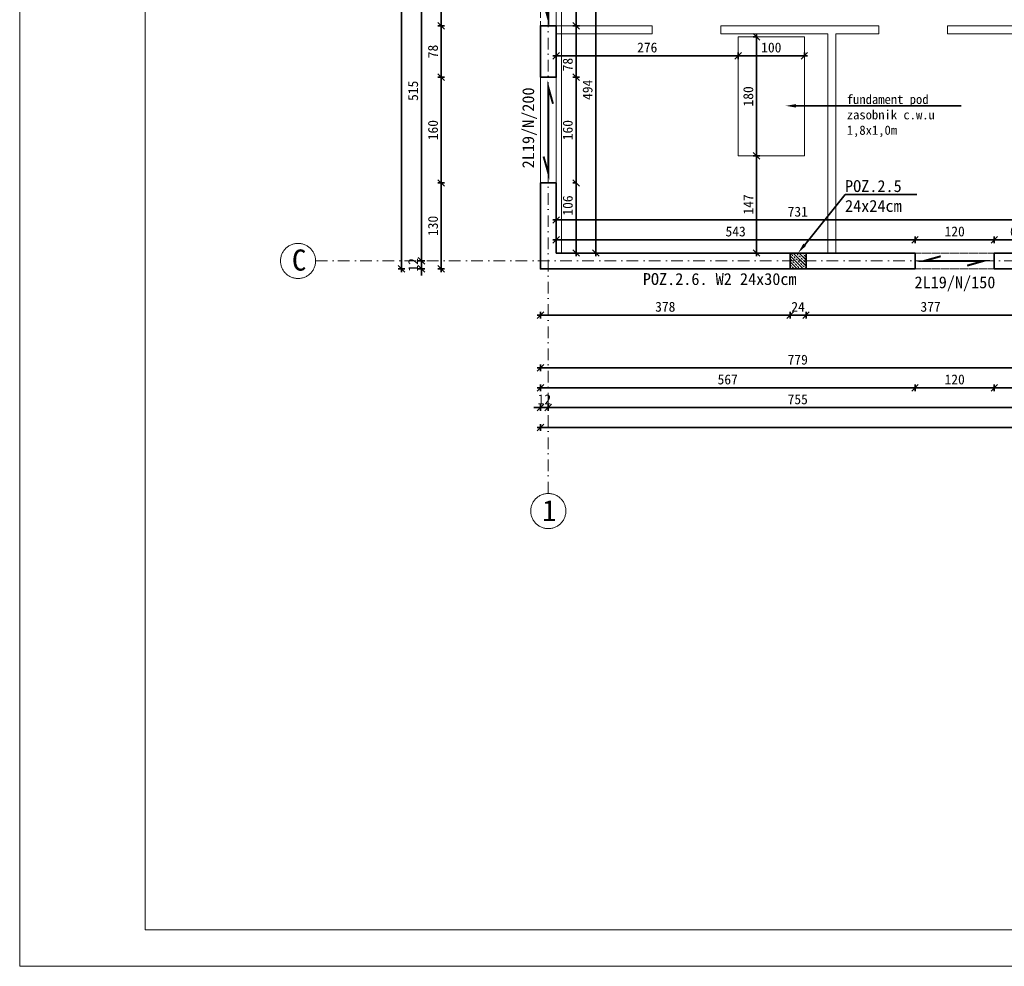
# Model space of a CAD drawing. Header units: millimetres. Extents: x -6343 to 9945, y -9929 to 237.
# Tile 22 of 43: x -6058 to -4568, y -5783 to -4350. Entities that reach past the tile are written whole.
import ezdxf
from ezdxf import colors
from ezdxf.entities.mleader import LeaderData, LeaderLine
from ezdxf.math import Vec2, Vec3

# ---------------------------------------------------------------- set-up
doc = ezdxf.new("R2010")
doc.units = ezdxf.units.MM
doc.linetypes.add('HIDDEN2', pattern=[4.7625, 3.175, -1.5875])
doc.linetypes.add('Kreski i kropki', pattern=[335.138881, 176.388884, -88.194442, 0, -70.555556])
for name, color, linetype, lineweight in [('_k_kreskowanie', 250, 'Continuous', 9), ('_k_opis', 7, 'Continuous', 13), ('_k_osie', 142, 'Kreski i kropki', 13), ('_k_widok', 7, 'Continuous', 18), ('_k_wymiar', 7, 'Continuous', 9), ('_k_zarys', 7, 'HIDDEN2', 20), ('_k_ściany', 223, 'Continuous', 35)]:
    doc.layers.add(name, color=color, linetype=linetype, lineweight=lineweight)
doc.layers.add('_k_niewidoczna', color=72, linetype='Continuous', lineweight=9, plot=False)
doc.styles.add('GENERATED_STYLE_1', font='MS Gothic.ttf')
doc.styles.add('GENERATED_STYLE_2', font='MS Gothic.ttf')
doc.dimstyles.new('1-100 (20cm)', dxfattribs={"dimscale": 5, "dimtxt": 3, "dimasz": 2, "dimexe": 1, "dimexo": 1, "dimgap": 1, "dimtad": 1, "dimdec": 0, "dimzin": 12, "dimdsep": 46, "dimtxsty": 'GENERATED_STYLE_1', "dimblk1": 'OBLIQUE', "dimblk2": 'OBLIQUE', "dimsah": 1, "dimcen": 0, "dimdle": 1, "dimclrd": 256, "dimclre": 256, "dimclrt": 4, "dimazin": 0, "dimtfac": 0.75, "dimtdec": 0, "dimtix": 1, "dimtmove": 1, "dimatfit": 3, "dimldrblk": 'OBLIQUE', "dimfxl": 1, "dimfxlon": 1, "dimtvp": 0.75, "dimtolj": 1, "dimtzin": 0, "dimarcsym": 0})

# ---------------------------------------------------------------- blocks, each defined once
blk = doc.blocks.new('_OBLIQUE')
at = {"color": 0, "linetype": 'ByBlock'}
blk.add_line((-0.5, -0.5), (0.5, 0.5), dxfattribs=at)
blk = doc.blocks.new('*D346')
at = {"layer": '_k_wymiar', "lineweight": -2, "transparency": 16777216}
for p, q in [((-226.4, -499), (-226.4, -383)), ((-226.4, -388), (-231.4, -388)), ((-226.4, -494), (-231.4, -494))]:
    blk.add_line(p, q, dxfattribs=at)
at = {"layer": 'Defpoints', "color": 0, "transparency": 16777216}
for p in [(-226.4, -388), (-226.4, -388), (-226.4, -494)]:
    blk.add_point(p, dxfattribs=at)
at = {"layer": '_k_wymiar', "lineweight": -2, "transparency": 16777216, "xscale": 10, "yscale": 10, "zscale": 10}
for p, rotation in [((-226.4, -388), 90), ((-226.4, -494), 270)]:
    blk.add_blockref('_OBLIQUE', p, dxfattribs=dict(at, rotation=rotation))
at = {"layer": '_k_wymiar', "color": 4, "transparency": 16777216, "insert": (-238.9, -422.1), "char_height": 15, "attachment_point": 5, "rotation": 90, "style": 'GENERATED_STYLE_1'}
blk.add_mtext('\\A1;106', dxfattribs=at)
blk = doc.blocks.new('*D226')
at = {"layer": '_k_wymiar', "lineweight": -2, "transparency": 16777216}
for p, q in [((-226.4, -393), (-226.4, -223)), ((-231.4, -228), (-221.4, -228)), ((-226.4, -388), (-231.4, -388))]:
    blk.add_line(p, q, dxfattribs=at)
at = {"layer": 'Defpoints', "color": 0, "transparency": 16777216}
for p in [(-256.4, -228), (-226.4, -228), (-226.4, -388)]:
    blk.add_point(p, dxfattribs=at)
at = {"layer": '_k_wymiar', "lineweight": -2, "transparency": 16777216, "xscale": 10, "yscale": 10, "zscale": 10}
for p, rotation in [((-226.4, -228), 90), ((-226.4, -388), 270)]:
    blk.add_blockref('_OBLIQUE', p, dxfattribs=dict(at, rotation=rotation))
at = {"layer": '_k_wymiar', "color": 4, "transparency": 16777216, "insert": (-238.9, -308), "char_height": 15, "attachment_point": 5, "rotation": 90, "style": 'GENERATED_STYLE_1'}
blk.add_mtext('\\A1;160', dxfattribs=at)
blk = doc.blocks.new('*D227')
at = {"layer": '_k_wymiar', "lineweight": -2, "transparency": 16777216}
for p, q in [((-226.4, -233), (-226.4, -145)), ((-231.4, -150), (-221.4, -150)), ((-231.4, -228), (-221.4, -228))]:
    blk.add_line(p, q, dxfattribs=at)
at = {"layer": 'Defpoints', "color": 0, "transparency": 16777216}
for p in [(-256.4, -150), (-226.4, -150), (-256.4, -228)]:
    blk.add_point(p, dxfattribs=at)
at = {"layer": '_k_wymiar', "lineweight": -2, "transparency": 16777216, "xscale": 10, "yscale": 10, "zscale": 10}
for p, rotation in [((-226.4, -150), 90), ((-226.4, -228), 270)]:
    blk.add_blockref('_OBLIQUE', p, dxfattribs=dict(at, rotation=rotation))
at = {"layer": '_k_wymiar', "color": 4, "transparency": 16777216, "insert": (-238.9, -208.8), "char_height": 15, "attachment_point": 5, "rotation": 90, "style": 'GENERATED_STYLE_1'}
blk.add_mtext('\\A1;78', dxfattribs=at)
blk = doc.blocks.new('*D228')
at = {"layer": '_k_wymiar', "lineweight": -2, "transparency": 16777216}
for p, q in [((-226.4, -155), (-226.4, 5)), ((-231.4, 0), (-221.4, 0)), ((-231.4, -150), (-221.4, -150))]:
    blk.add_line(p, q, dxfattribs=at)
at = {"layer": 'Defpoints', "color": 0, "transparency": 16777216}
for p in [(-256.4, 0), (-226.4, 0), (-256.4, -150)]:
    blk.add_point(p, dxfattribs=at)
at = {"layer": '_k_wymiar', "lineweight": -2, "transparency": 16777216, "xscale": 10, "yscale": 10, "zscale": 10}
for p, rotation in [((-226.4, 0), 90), ((-226.4, -150), 270)]:
    blk.add_blockref('_OBLIQUE', p, dxfattribs=dict(at, rotation=rotation))
at = {"layer": '_k_wymiar', "color": 4, "transparency": 16777216, "insert": (-238.9, -75), "char_height": 15, "attachment_point": 5, "rotation": 90, "style": 'GENERATED_STYLE_1'}
blk.add_mtext('\\A1;150', dxfattribs=at)
blk = doc.blocks.new('*D235')
at = {"layer": '_k_wymiar', "lineweight": -2, "transparency": 16777216}
for p, q in [((-196.4, 5), (-196.4, -499)), ((-196.4, 0), (-191.4, 0)), ((-196.4, -494), (-201.4, -494))]:
    blk.add_line(p, q, dxfattribs=at)
at = {"layer": 'Defpoints', "color": 0, "transparency": 16777216}
for p in [(-196.4, 0), (-196.4, -494), (-196.4, -494)]:
    blk.add_point(p, dxfattribs=at)
at = {"layer": '_k_wymiar', "lineweight": -2, "transparency": 16777216, "xscale": 10, "yscale": 10, "zscale": 10}
for p, rotation in [((-196.4, 0), 90), ((-196.4, -494), 270)]:
    blk.add_blockref('_OBLIQUE', p, dxfattribs=dict(at, rotation=rotation))
at = {"layer": '_k_wymiar', "color": 4, "transparency": 16777216, "insert": (-208.9, -247), "char_height": 15, "attachment_point": 5, "rotation": 90, "style": 'GENERATED_STYLE_1'}
blk.add_mtext('\\A1;494', dxfattribs=at)
blk = doc.blocks.new('*D255')
at = {"layer": '_k_wymiar', "lineweight": -2, "transparency": 16777216}
for p, q in [((479.6, -474), (401.6, -474)), ((406.6, -479), (406.6, -469)), ((474.6, -479), (474.6, -469))]:
    blk.add_line(p, q, dxfattribs=at)
at = {"layer": 'Defpoints', "color": 0, "transparency": 16777216}
for p in [(406.6, -474), (406.6, -494), (474.6, -494)]:
    blk.add_point(p, dxfattribs=at)
at = {"layer": '_k_wymiar', "lineweight": -2, "transparency": 16777216, "xscale": 10, "yscale": 10, "zscale": 10, "rotation": 180}
blk.add_blockref('_OBLIQUE', (406.6, -474), dxfattribs=at)
at = {"layer": '_k_wymiar', "lineweight": -2, "transparency": 16777216, "xscale": 10, "yscale": 10, "zscale": 10}
blk.add_blockref('_OBLIQUE', (474.6, -474), dxfattribs=at)
at = {"layer": '_k_wymiar', "color": 4, "transparency": 16777216, "insert": (440.6, -461.5), "char_height": 15, "attachment_point": 5, "style": 'GENERATED_STYLE_1'}
blk.add_mtext('\\A1;68', dxfattribs=at)
blk = doc.blocks.new('*D256')
at = {"layer": '_k_wymiar', "lineweight": -2, "transparency": 16777216}
for p, q in [((411.6, -474), (281.6, -474)), ((286.6, -479), (286.6, -469)), ((406.6, -479), (406.6, -469))]:
    blk.add_line(p, q, dxfattribs=at)
at = {"layer": 'Defpoints', "color": 0, "transparency": 16777216}
for p in [(286.6, -474), (286.6, -494), (406.6, -494)]:
    blk.add_point(p, dxfattribs=at)
at = {"layer": '_k_wymiar', "lineweight": -2, "transparency": 16777216, "xscale": 10, "yscale": 10, "zscale": 10, "rotation": 180}
blk.add_blockref('_OBLIQUE', (286.6, -474), dxfattribs=at)
at = {"layer": '_k_wymiar', "lineweight": -2, "transparency": 16777216, "xscale": 10, "yscale": 10, "zscale": 10}
blk.add_blockref('_OBLIQUE', (406.6, -474), dxfattribs=at)
at = {"layer": '_k_wymiar', "color": 4, "transparency": 16777216, "insert": (346.6, -461.5), "char_height": 15, "attachment_point": 5, "style": 'GENERATED_STYLE_1'}
blk.add_mtext('\\A1;120', dxfattribs=at)
blk = doc.blocks.new('*D257')
at = {"layer": '_k_wymiar', "lineweight": -2, "transparency": 16777216}
for p, q in [((291.6, -474), (-261.4, -474)), ((-256.4, -479), (-256.4, -469)), ((286.6, -479), (286.6, -469))]:
    blk.add_line(p, q, dxfattribs=at)
at = {"layer": 'Defpoints', "color": 0, "transparency": 16777216}
for p in [(-256.4, -474), (-256.4, -494), (286.6, -494)]:
    blk.add_point(p, dxfattribs=at)
at = {"layer": '_k_wymiar', "lineweight": -2, "transparency": 16777216, "xscale": 10, "yscale": 10, "zscale": 10, "rotation": 180}
blk.add_blockref('_OBLIQUE', (-256.4, -474), dxfattribs=at)
at = {"layer": '_k_wymiar', "lineweight": -2, "transparency": 16777216, "xscale": 10, "yscale": 10, "zscale": 10}
blk.add_blockref('_OBLIQUE', (286.6, -474), dxfattribs=at)
at = {"layer": '_k_wymiar', "color": 4, "transparency": 16777216, "insert": (15.1, -461.5), "char_height": 15, "attachment_point": 5, "style": 'GENERATED_STYLE_1'}
blk.add_mtext('\\A1;543', dxfattribs=at)
blk = doc.blocks.new('*D318')
at = {"layer": '_k_wymiar', "lineweight": -2, "transparency": 16777216}
for p, q in [((-261.4, -444), (479.6, -444)), ((-256.4, -449), (-256.4, -439)), ((474.6, -449), (474.6, -439))]:
    blk.add_line(p, q, dxfattribs=at)
at = {"layer": 'Defpoints', "color": 0, "transparency": 16777216}
for p in [(474.6, -444), (-256.4, -464), (474.6, -464)]:
    blk.add_point(p, dxfattribs=at)
at = {"layer": '_k_wymiar', "lineweight": -2, "transparency": 16777216, "xscale": 10, "yscale": 10, "zscale": 10, "rotation": 180}
blk.add_blockref('_OBLIQUE', (-256.4, -444), dxfattribs=at)
at = {"layer": '_k_wymiar', "lineweight": -2, "transparency": 16777216, "xscale": 10, "yscale": 10, "zscale": 10}
blk.add_blockref('_OBLIQUE', (474.6, -444), dxfattribs=at)
at = {"layer": '_k_wymiar', "color": 4, "transparency": 16777216, "insert": (109.1, -431.5), "char_height": 15, "attachment_point": 5, "style": 'GENERATED_STYLE_1'}
blk.add_mtext('\\A1;731', dxfattribs=at)
blk = doc.blocks.new('RŻ24x24cm')
at = {"layer": '_k_kreskowanie', "ltscale": 1.5}
h = blk.add_hatch(dxfattribs=at)
h.set_pattern_fill('ANSI33', color=256)
h.paths.add_polyline_path([(-12, 0), (12, 0), (12, 24), (-12, 24)])
at = {"layer": '_k_widok', "ltscale": 1.5}
blk.add_lwpolyline([(-12, 0), (12, 0), (12, 24), (-12, 24)], close=True, dxfattribs=at)
blk = doc.blocks.new('*D327')
at = {"layer": '_k_wymiar', "lineweight": -2, "transparency": 16777216}
for p, q in [((-285.4, -668), (503.6, -668)), ((-280.4, -663), (-280.4, -673)), ((498.6, -663), (498.6, -673))]:
    blk.add_line(p, q, dxfattribs=at)
at = {"layer": 'Defpoints', "color": 0, "transparency": 16777216}
for p in [(-280.4, -518), (498.6, -518), (498.6, -668)]:
    blk.add_point(p, dxfattribs=at)
at = {"layer": '_k_wymiar', "lineweight": -2, "transparency": 16777216, "xscale": 10, "yscale": 10, "zscale": 10, "rotation": 180}
blk.add_blockref('_OBLIQUE', (-280.4, -668), dxfattribs=at)
at = {"layer": '_k_wymiar', "lineweight": -2, "transparency": 16777216, "xscale": 10, "yscale": 10, "zscale": 10}
blk.add_blockref('_OBLIQUE', (498.6, -668), dxfattribs=at)
at = {"layer": '_k_wymiar', "color": 4, "transparency": 16777216, "insert": (109.1, -655.5), "char_height": 15, "attachment_point": 5, "style": 'GENERATED_STYLE_1'}
blk.add_mtext('\\A1;779', dxfattribs=at)
blk = doc.blocks.new('*D267')
at = {"layer": '_k_wymiar', "lineweight": -2, "transparency": 16777216}
for p, q in [((-285.4, -698), (291.6, -698)), ((-280.4, -693), (-280.4, -703)), ((286.6, -693), (286.6, -703))]:
    blk.add_line(p, q, dxfattribs=at)
at = {"layer": 'Defpoints', "color": 0, "transparency": 16777216}
for p in [(-280.4, -518), (286.6, -518), (286.6, -698)]:
    blk.add_point(p, dxfattribs=at)
at = {"layer": '_k_wymiar', "lineweight": -2, "transparency": 16777216, "xscale": 10, "yscale": 10, "zscale": 10, "rotation": 180}
blk.add_blockref('_OBLIQUE', (-280.4, -698), dxfattribs=at)
at = {"layer": '_k_wymiar', "lineweight": -2, "transparency": 16777216, "xscale": 10, "yscale": 10, "zscale": 10}
blk.add_blockref('_OBLIQUE', (286.6, -698), dxfattribs=at)
at = {"layer": '_k_wymiar', "color": 4, "transparency": 16777216, "insert": (3.1, -685.5), "char_height": 15, "attachment_point": 5, "style": 'GENERATED_STYLE_1'}
blk.add_mtext('\\A1;567', dxfattribs=at)
blk = doc.blocks.new('*D268')
at = {"layer": '_k_wymiar', "lineweight": -2, "transparency": 16777216}
for p, q in [((281.6, -698), (411.6, -698)), ((286.6, -693), (286.6, -703)), ((406.6, -693), (406.6, -703))]:
    blk.add_line(p, q, dxfattribs=at)
at = {"layer": 'Defpoints', "color": 0, "transparency": 16777216}
for p in [(286.6, -518), (406.6, -518), (406.6, -698)]:
    blk.add_point(p, dxfattribs=at)
at = {"layer": '_k_wymiar', "lineweight": -2, "transparency": 16777216, "xscale": 10, "yscale": 10, "zscale": 10, "rotation": 180}
blk.add_blockref('_OBLIQUE', (286.6, -698), dxfattribs=at)
at = {"layer": '_k_wymiar', "lineweight": -2, "transparency": 16777216, "xscale": 10, "yscale": 10, "zscale": 10}
blk.add_blockref('_OBLIQUE', (406.6, -698), dxfattribs=at)
at = {"layer": '_k_wymiar', "color": 4, "transparency": 16777216, "insert": (346.6, -685.5), "char_height": 15, "attachment_point": 5, "style": 'GENERATED_STYLE_1'}
blk.add_mtext('\\A1;120', dxfattribs=at)
blk = doc.blocks.new('*D269')
at = {"layer": '_k_wymiar', "lineweight": -2, "transparency": 16777216}
for p, q in [((401.6, -698), (503.6, -698)), ((406.6, -693), (406.6, -703)), ((498.6, -693), (498.6, -703))]:
    blk.add_line(p, q, dxfattribs=at)
at = {"layer": 'Defpoints', "color": 0, "transparency": 16777216}
for p in [(406.6, -518), (498.6, -518), (498.6, -698)]:
    blk.add_point(p, dxfattribs=at)
at = {"layer": '_k_wymiar', "lineweight": -2, "transparency": 16777216, "xscale": 10, "yscale": 10, "zscale": 10, "rotation": 180}
blk.add_blockref('_OBLIQUE', (406.6, -698), dxfattribs=at)
at = {"layer": '_k_wymiar', "lineweight": -2, "transparency": 16777216, "xscale": 10, "yscale": 10, "zscale": 10}
blk.add_blockref('_OBLIQUE', (498.6, -698), dxfattribs=at)
at = {"layer": '_k_wymiar', "color": 4, "transparency": 16777216, "insert": (452.6, -685.5), "char_height": 15, "attachment_point": 5, "style": 'GENERATED_STYLE_1'}
blk.add_mtext('\\A1;92', dxfattribs=at)
blk = doc.blocks.new('*D284')
at = {"layer": '_k_wymiar', "lineweight": -2, "transparency": 16777216}
for p, q in [((491.6, -728), (-273.4, -728)), ((-268.4, -723), (-268.4, -733)), ((486.6, -723), (486.6, -733))]:
    blk.add_line(p, q, dxfattribs=at)
at = {"layer": 'Defpoints', "color": 0, "transparency": 16777216}
for p in [(-268.4, -506), (486.6, -506), (-268.4, -728)]:
    blk.add_point(p, dxfattribs=at)
at = {"layer": '_k_wymiar', "lineweight": -2, "transparency": 16777216, "xscale": 10, "yscale": 10, "zscale": 10, "rotation": 180}
blk.add_blockref('_OBLIQUE', (-268.4, -728), dxfattribs=at)
at = {"layer": '_k_wymiar', "lineweight": -2, "transparency": 16777216, "xscale": 10, "yscale": 10, "zscale": 10}
blk.add_blockref('_OBLIQUE', (486.6, -728), dxfattribs=at)
at = {"layer": '_k_wymiar', "color": 4, "transparency": 16777216, "insert": (109.1, -715.5), "char_height": 15, "attachment_point": 5, "style": 'GENERATED_STYLE_1'}
blk.add_mtext('\\A1;755', dxfattribs=at)
blk = doc.blocks.new('*D359')
at = {"layer": '_k_wymiar', "lineweight": -2, "transparency": 16777216}
for p, q in [((-280.4, -728), (-290.4, -728)), ((-280.4, -723), (-280.4, -733)), ((-268.4, -728), (-280.4, -728)), ((-268.4, -723), (-268.4, -733)), ((-268.4, -728), (-258.4, -728))]:
    blk.add_line(p, q, dxfattribs=at)
at = {"layer": 'Defpoints', "color": 0, "transparency": 16777216}
for p in [(-268.4, -506), (-280.4, -518), (-280.4, -728)]:
    blk.add_point(p, dxfattribs=at)
at = {"layer": '_k_wymiar', "lineweight": -2, "transparency": 16777216, "xscale": 10, "yscale": 10, "zscale": 10}
blk.add_blockref('_OBLIQUE', (-280.4, -728), dxfattribs=at)
at = {"layer": '_k_wymiar', "lineweight": -2, "transparency": 16777216, "xscale": 10, "yscale": 10, "zscale": 10, "rotation": 180}
blk.add_blockref('_OBLIQUE', (-268.4, -728), dxfattribs=at)
at = {"layer": '_k_wymiar', "color": 4, "transparency": 16777216, "insert": (-274.4, -715.5), "char_height": 15, "attachment_point": 5, "style": 'GENERATED_STYLE_1'}
blk.add_mtext('\\A1;12', dxfattribs=at)
blk = doc.blocks.new('*D328')
at = {"layer": '_k_wymiar', "lineweight": -2, "transparency": 16777216}
for p, q in [((-285.4, -758), (1569.6, -758)), ((-280.4, -753), (-280.4, -763)), ((1564.6, -753), (1564.6, -763))]:
    blk.add_line(p, q, dxfattribs=at)
at = {"layer": 'Defpoints', "color": 0, "transparency": 16777216}
for p in [(-280.4, -518), (1564.6, -518), (1564.6, -758)]:
    blk.add_point(p, dxfattribs=at)
at = {"layer": '_k_wymiar', "lineweight": -2, "transparency": 16777216, "xscale": 10, "yscale": 10, "zscale": 10, "rotation": 180}
blk.add_blockref('_OBLIQUE', (-280.4, -758), dxfattribs=at)
at = {"layer": '_k_wymiar', "lineweight": -2, "transparency": 16777216, "xscale": 10, "yscale": 10, "zscale": 10}
blk.add_blockref('_OBLIQUE', (1564.6, -758), dxfattribs=at)
at = {"layer": '_k_wymiar', "color": 4, "transparency": 16777216, "insert": (642.1, -745.5), "char_height": 15, "attachment_point": 5, "style": 'GENERATED_STYLE_1'}
blk.add_mtext('\\A1;1845', dxfattribs=at)
blk = doc.blocks.new('*D296')
at = {"layer": '_k_wymiar', "lineweight": -2, "transparency": 16777216}
for p, q in [((-430.4, -523), (-430.4, -383)), ((-425.4, -388), (-435.4, -388)), ((-425.4, -518), (-435.4, -518))]:
    blk.add_line(p, q, dxfattribs=at)
at = {"layer": 'Defpoints', "color": 0, "transparency": 16777216}
for p in [(-430.4, -388), (-280.4, -388), (-280.4, -518)]:
    blk.add_point(p, dxfattribs=at)
at = {"layer": '_k_wymiar', "lineweight": -2, "transparency": 16777216, "xscale": 10, "yscale": 10, "zscale": 10}
for p, rotation in [((-430.4, -388), 90), ((-430.4, -518), 270)]:
    blk.add_blockref('_OBLIQUE', p, dxfattribs=dict(at, rotation=rotation))
at = {"layer": '_k_wymiar', "color": 4, "transparency": 16777216, "insert": (-442.9, -453), "char_height": 15, "attachment_point": 5, "rotation": 90, "style": 'GENERATED_STYLE_1'}
blk.add_mtext('\\A1;130', dxfattribs=at)
blk = doc.blocks.new('*D297')
at = {"layer": '_k_wymiar', "lineweight": -2, "transparency": 16777216}
for p, q in [((-430.4, -393), (-430.4, -223)), ((-425.4, -228), (-435.4, -228)), ((-425.4, -388), (-435.4, -388))]:
    blk.add_line(p, q, dxfattribs=at)
at = {"layer": 'Defpoints', "color": 0, "transparency": 16777216}
for p in [(-430.4, -228), (-280.4, -228), (-280.4, -388)]:
    blk.add_point(p, dxfattribs=at)
at = {"layer": '_k_wymiar', "lineweight": -2, "transparency": 16777216, "xscale": 10, "yscale": 10, "zscale": 10}
for p, rotation in [((-430.4, -228), 90), ((-430.4, -388), 270)]:
    blk.add_blockref('_OBLIQUE', p, dxfattribs=dict(at, rotation=rotation))
at = {"layer": '_k_wymiar', "color": 4, "transparency": 16777216, "insert": (-442.9, -308), "char_height": 15, "attachment_point": 5, "rotation": 90, "style": 'GENERATED_STYLE_1'}
blk.add_mtext('\\A1;160', dxfattribs=at)
blk = doc.blocks.new('*D298')
at = {"layer": '_k_wymiar', "lineweight": -2, "transparency": 16777216}
for p, q in [((-430.4, -233), (-430.4, -145)), ((-425.4, -150), (-435.4, -150)), ((-425.4, -228), (-435.4, -228))]:
    blk.add_line(p, q, dxfattribs=at)
at = {"layer": 'Defpoints', "color": 0, "transparency": 16777216}
for p in [(-430.4, -150), (-280.4, -150), (-280.4, -228)]:
    blk.add_point(p, dxfattribs=at)
at = {"layer": '_k_wymiar', "lineweight": -2, "transparency": 16777216, "xscale": 10, "yscale": 10, "zscale": 10}
for p, rotation in [((-430.4, -150), 90), ((-430.4, -228), 270)]:
    blk.add_blockref('_OBLIQUE', p, dxfattribs=dict(at, rotation=rotation))
at = {"layer": '_k_wymiar', "color": 4, "transparency": 16777216, "insert": (-442.9, -189), "char_height": 15, "attachment_point": 5, "rotation": 90, "style": 'GENERATED_STYLE_1'}
blk.add_mtext('\\A1;78', dxfattribs=at)
blk = doc.blocks.new('*D299')
at = {"layer": '_k_wymiar', "lineweight": -2, "transparency": 16777216}
for p, q in [((-425.4, 0), (-435.4, 0)), ((-430.4, -155), (-430.4, 5)), ((-425.4, -150), (-435.4, -150))]:
    blk.add_line(p, q, dxfattribs=at)
at = {"layer": 'Defpoints', "color": 0, "transparency": 16777216}
for p in [(-430.4, 0), (-280.4, 0), (-280.4, -150)]:
    blk.add_point(p, dxfattribs=at)
at = {"layer": '_k_wymiar', "lineweight": -2, "transparency": 16777216, "xscale": 10, "yscale": 10, "zscale": 10}
for p, rotation in [((-430.4, 0), 90), ((-430.4, -150), 270)]:
    blk.add_blockref('_OBLIQUE', p, dxfattribs=dict(at, rotation=rotation))
at = {"layer": '_k_wymiar', "color": 4, "transparency": 16777216, "insert": (-442.9, -75), "char_height": 15, "attachment_point": 5, "rotation": 90, "style": 'GENERATED_STYLE_1'}
blk.add_mtext('\\A1;150', dxfattribs=at)
blk = doc.blocks.new('*D360')
at = {"layer": '_k_wymiar', "lineweight": -2, "transparency": 16777216}
for p, q in [((-455.4, 9), (-465.4, 9)), ((-460.4, 14), (-460.4, -511)), ((-455.4, -506), (-465.4, -506))]:
    blk.add_line(p, q, dxfattribs=at)
at = {"layer": 'Defpoints', "color": 0, "transparency": 16777216}
for p in [(-268.4, 9), (-460.4, -506), (-268.4, -506)]:
    blk.add_point(p, dxfattribs=at)
at = {"layer": '_k_wymiar', "lineweight": -2, "transparency": 16777216, "xscale": 10, "yscale": 10, "zscale": 10}
for p, rotation in [((-460.4, 9), 90), ((-460.4, -506), 270)]:
    blk.add_blockref('_OBLIQUE', p, dxfattribs=dict(at, rotation=rotation))
at = {"layer": '_k_wymiar', "color": 4, "transparency": 16777216, "insert": (-472.9, -248.5), "char_height": 15, "attachment_point": 5, "rotation": 90, "style": 'GENERATED_STYLE_1'}
blk.add_mtext('\\A1;515', dxfattribs=at)
blk = doc.blocks.new('*D339')
at = {"layer": '_k_wymiar', "lineweight": -2, "transparency": 16777216}
for p, q in [((-455.4, -506), (-465.4, -506)), ((-460.4, -506), (-460.4, -496)), ((-460.4, -506), (-460.4, -518)), ((-455.4, -518), (-465.4, -518)), ((-460.4, -518), (-460.4, -528))]:
    blk.add_line(p, q, dxfattribs=at)
at = {"layer": 'Defpoints', "color": 0, "transparency": 16777216}
for p in [(-268.4, -506), (-460.4, -518), (-280.4, -518)]:
    blk.add_point(p, dxfattribs=at)
at = {"layer": '_k_wymiar', "lineweight": -2, "transparency": 16777216, "xscale": 10, "yscale": 10, "zscale": 10}
for p, rotation in [((-460.4, -506), 270), ((-460.4, -518), 90)]:
    blk.add_blockref('_OBLIQUE', p, dxfattribs=dict(at, rotation=rotation))
at = {"layer": '_k_wymiar', "color": 4, "transparency": 16777216, "insert": (-472.9, -512), "char_height": 15, "attachment_point": 5, "rotation": 90, "style": 'GENERATED_STYLE_1'}
blk.add_mtext('\\A1;12', dxfattribs=at)
blk = doc.blocks.new('*D340')
at = {"layer": '_k_wymiar', "lineweight": -2, "transparency": 16777216}
for p, q in [((-485.4, 496), (-495.4, 496)), ((-490.4, -523), (-490.4, 501)), ((-485.4, -518), (-495.4, -518))]:
    blk.add_line(p, q, dxfattribs=at)
at = {"layer": 'Defpoints', "color": 0, "transparency": 16777216}
for p in [(-490.4, 496), (-280.4, 496), (-280.4, -518)]:
    blk.add_point(p, dxfattribs=at)
at = {"layer": '_k_wymiar', "lineweight": -2, "transparency": 16777216, "xscale": 10, "yscale": 10, "zscale": 10}
for p, rotation in [((-490.4, 496), 90), ((-490.4, -518), 270)]:
    blk.add_blockref('_OBLIQUE', p, dxfattribs=dict(at, rotation=rotation))
at = {"layer": '_k_wymiar', "color": 4, "transparency": 16777216, "insert": (-502.9, -11), "char_height": 15, "attachment_point": 5, "rotation": 90, "style": 'GENERATED_STYLE_1'}
blk.add_mtext('\\A1;1014', dxfattribs=at)
blk = doc.blocks.new('*D341')
at = {"layer": '_k_wymiar', "lineweight": -2, "transparency": 16777216}
for p, q in [((-285.4, -588), (102.6, -588)), ((-280.4, -583), (-280.4, -593)), ((97.6, -583), (97.6, -593))]:
    blk.add_line(p, q, dxfattribs=at)
at = {"layer": 'Defpoints', "color": 0, "transparency": 16777216}
for p in [(-280.4, -518), (97.6, -518), (97.6, -588)]:
    blk.add_point(p, dxfattribs=at)
at = {"layer": '_k_wymiar', "lineweight": -2, "transparency": 16777216, "xscale": 10, "yscale": 10, "zscale": 10, "rotation": 180}
blk.add_blockref('_OBLIQUE', (-280.4, -588), dxfattribs=at)
at = {"layer": '_k_wymiar', "lineweight": -2, "transparency": 16777216, "xscale": 10, "yscale": 10, "zscale": 10}
blk.add_blockref('_OBLIQUE', (97.6, -588), dxfattribs=at)
at = {"layer": '_k_wymiar', "color": 4, "transparency": 16777216, "insert": (-91.4, -575.5), "char_height": 15, "attachment_point": 5, "style": 'GENERATED_STYLE_1'}
blk.add_mtext('\\A1;378', dxfattribs=at)
blk = doc.blocks.new('*D342')
at = {"layer": '_k_wymiar', "lineweight": -2, "transparency": 16777216}
for p, q in [((97.6, -588), (87.6, -588)), ((97.6, -583), (97.6, -593)), ((97.6, -588), (121.6, -588)), ((121.6, -583), (121.6, -593)), ((121.6, -588), (131.6, -588))]:
    blk.add_line(p, q, dxfattribs=at)
at = {"layer": 'Defpoints', "color": 0, "transparency": 16777216}
for p in [(97.6, -518), (121.6, -518), (121.6, -588)]:
    blk.add_point(p, dxfattribs=at)
at = {"layer": '_k_wymiar', "lineweight": -2, "transparency": 16777216, "xscale": 10, "yscale": 10, "zscale": 10}
blk.add_blockref('_OBLIQUE', (97.6, -588), dxfattribs=at)
at = {"layer": '_k_wymiar', "lineweight": -2, "transparency": 16777216, "xscale": 10, "yscale": 10, "zscale": 10, "rotation": 180}
blk.add_blockref('_OBLIQUE', (121.6, -588), dxfattribs=at)
at = {"layer": '_k_wymiar', "color": 4, "transparency": 16777216, "insert": (109.6, -575.5), "char_height": 15, "attachment_point": 5, "style": 'GENERATED_STYLE_1'}
blk.add_mtext('\\A1;24', dxfattribs=at)
blk = doc.blocks.new('*D343')
at = {"layer": '_k_wymiar', "lineweight": -2, "transparency": 16777216}
for p, q in [((116.6, -588), (503.6, -588)), ((121.6, -583), (121.6, -593)), ((498.6, -583), (498.6, -593))]:
    blk.add_line(p, q, dxfattribs=at)
at = {"layer": 'Defpoints', "color": 0, "transparency": 16777216}
for p in [(121.6, -518), (498.6, -518), (498.6, -588)]:
    blk.add_point(p, dxfattribs=at)
at = {"layer": '_k_wymiar', "lineweight": -2, "transparency": 16777216, "xscale": 10, "yscale": 10, "zscale": 10, "rotation": 180}
blk.add_blockref('_OBLIQUE', (121.6, -588), dxfattribs=at)
at = {"layer": '_k_wymiar', "lineweight": -2, "transparency": 16777216, "xscale": 10, "yscale": 10, "zscale": 10}
blk.add_blockref('_OBLIQUE', (498.6, -588), dxfattribs=at)
at = {"layer": '_k_wymiar', "color": 4, "transparency": 16777216, "insert": (310.1, -575.5), "char_height": 15, "attachment_point": 5, "style": 'GENERATED_STYLE_1'}
blk.add_mtext('\\A1;377', dxfattribs=at)
blk = doc.blocks.new('*D311')
at = {"layer": '_k_wymiar', "lineweight": -2, "transparency": 16777216}
for p, q in [((-256.4, -190.5), (-256.4, -200.5)), ((19.1, -190.5), (19.1, -200.5)), ((-261.4, -195.5), (24.1, -195.5))]:
    blk.add_line(p, q, dxfattribs=at)
at = {"layer": 'Defpoints', "color": 0, "transparency": 16777216}
for p in [(-256.4, -162), (19.1, -166.9), (19.1, -195.5)]:
    blk.add_point(p, dxfattribs=at)
at = {"layer": '_k_wymiar', "lineweight": -2, "transparency": 16777216, "xscale": 10, "yscale": 10, "zscale": 10, "rotation": 180}
blk.add_blockref('_OBLIQUE', (-256.4, -195.5), dxfattribs=at)
at = {"layer": '_k_wymiar', "lineweight": -2, "transparency": 16777216, "xscale": 10, "yscale": 10, "zscale": 10}
blk.add_blockref('_OBLIQUE', (19.1, -195.5), dxfattribs=at)
at = {"layer": '_k_wymiar', "color": 4, "transparency": 16777216, "insert": (-118.7, -183), "char_height": 15, "attachment_point": 5, "style": 'GENERATED_STYLE_1'}
blk.add_mtext('\\A1;276', dxfattribs=at)
blk = doc.blocks.new('*D312')
at = {"layer": '_k_wymiar', "lineweight": -2, "transparency": 16777216}
for p, q in [((19.1, -190.5), (19.1, -200.5)), ((119.1, -195.5), (119.1, -190.5)), ((14.1, -195.5), (124.1, -195.5))]:
    blk.add_line(p, q, dxfattribs=at)
at = {"layer": 'Defpoints', "color": 0, "transparency": 16777216}
for p in [(19.1, -166.9), (119.1, -195.5), (119.1, -195.5)]:
    blk.add_point(p, dxfattribs=at)
at = {"layer": '_k_wymiar', "lineweight": -2, "transparency": 16777216, "xscale": 10, "yscale": 10, "zscale": 10, "rotation": 180}
blk.add_blockref('_OBLIQUE', (19.1, -195.5), dxfattribs=at)
at = {"layer": '_k_wymiar', "lineweight": -2, "transparency": 16777216, "xscale": 10, "yscale": 10, "zscale": 10}
blk.add_blockref('_OBLIQUE', (119.1, -195.5), dxfattribs=at)
at = {"layer": '_k_wymiar', "color": 4, "transparency": 16777216, "insert": (69.1, -183), "char_height": 15, "attachment_point": 5, "style": 'GENERATED_STYLE_1'}
blk.add_mtext('\\A1;100', dxfattribs=at)
blk = doc.blocks.new('*D356')
at = {"layer": '_k_wymiar', "lineweight": -2, "transparency": 16777216}
for p, q in [((46.8, -499), (46.8, -341.9)), ((51.8, -346.9), (41.8, -346.9)), ((51.8, -494), (41.8, -494))]:
    blk.add_line(p, q, dxfattribs=at)
at = {"layer": 'Defpoints', "color": 0, "transparency": 16777216}
for p in [(46.8, -346.9), (84.5, -346.9), (84.5, -494)]:
    blk.add_point(p, dxfattribs=at)
at = {"layer": '_k_wymiar', "lineweight": -2, "transparency": 16777216, "xscale": 10, "yscale": 10, "zscale": 10}
for p, rotation in [((46.8, -346.9), 90), ((46.8, -494), 270)]:
    blk.add_blockref('_OBLIQUE', p, dxfattribs=dict(at, rotation=rotation))
at = {"layer": '_k_wymiar', "color": 4, "transparency": 16777216, "insert": (34.3, -420.5), "char_height": 15, "attachment_point": 5, "rotation": 90, "style": 'GENERATED_STYLE_1'}
blk.add_mtext('\\A1;147', dxfattribs=at)
blk = doc.blocks.new('*D357')
at = {"layer": '_k_wymiar', "lineweight": -2, "transparency": 16777216}
for p, q in [((46.8, -351.9), (46.8, -161.9)), ((46.8, -166.9), (41.8, -166.9)), ((51.8, -346.9), (41.8, -346.9))]:
    blk.add_line(p, q, dxfattribs=at)
at = {"layer": 'Defpoints', "color": 0, "transparency": 16777216}
for p in [(46.8, -166.9), (46.8, -166.9), (84.5, -346.9)]:
    blk.add_point(p, dxfattribs=at)
at = {"layer": '_k_wymiar', "lineweight": -2, "transparency": 16777216, "xscale": 10, "yscale": 10, "zscale": 10}
for p, rotation in [((46.8, -166.9), 90), ((46.8, -346.9), 270)]:
    blk.add_blockref('_OBLIQUE', p, dxfattribs=dict(at, rotation=rotation))
at = {"layer": '_k_wymiar', "color": 4, "transparency": 16777216, "insert": (34.3, -256.9), "char_height": 15, "attachment_point": 5, "rotation": 90, "style": 'GENERATED_STYLE_1'}
blk.add_mtext('\\A1;180', dxfattribs=at)
blk = doc.blocks.new('K_02')
at = {"layer": '_k_niewidoczna'}
blk.add_lwpolyline([(-256.4, -162), (-111.4, -162), (-111.4, -150), (-256.4, -150)], close=True, dxfattribs=at)
for points in [[(166.6, -162), (166.6, -494), (154.6, -494), (154.6, -162), (-7.4, -162), (-7.4, -150), (231.6, -150), (231.6, -162), (166.6, -162)], [(335.6, -162), (335.6, -150), (486.6, -150), (486.6, -394), (474.6, -394), (474.6, -162), (335.6, -162)]]:
    blk.add_lwpolyline(points, dxfattribs=at)
at = {"layer": '_k_osie', "ltscale": 0.1}
for points in [[(-268.4, -858), (-268.4, 836)], [(-620.4, -506), (1904.6, -506)]]:
    blk.add_lwpolyline(points, dxfattribs=at)
at = {"layer": '_k_osie'}
for centre in [(-647.1, -506), (-268.4, -884.6)]:
    blk.add_circle(centre, 26.6, dxfattribs=at)
at = {"layer": '_k_widok', "color": 7, "ltscale": 3, "const_width": 3}
for points in [[(-275.6, -115), (-268.4, -140), (-268.4, -10), (-261.3, -35)], [(-275.6, -348), (-268.4, -373), (-268.4, -243), (-261.3, -268)], [(325.5, -498.9), (300.5, -506), (390.5, -506), (365.5, -513.1)]]:
    blk.add_lwpolyline(points, dxfattribs=at)
at = {"layer": '_k_widok'}
blk.add_lwpolyline([(19.1, -166.9), (119.1, -166.9), (119.1, -346.9), (19.1, -346.9)], close=True, dxfattribs=at)
at = {"layer": '_k_zarys', "ltscale": 3}
for points in [[(-280.4, -150), (-256.4, -150), (-256.4, 0), (-280.4, 0)], [(-280.4, -388), (-256.4, -388), (-256.4, -228), (-280.4, -228)], [(-256.4, -228), (-256.4, -388), (-280.4, -388), (-280.4, -228)], [(406.6, -518), (286.6, -518), (286.6, -494), (406.6, -494)]]:
    blk.add_lwpolyline(points, close=True, dxfattribs=at)
at = {"layer": '_k_zarys', "color": 2, "ltscale": 3}
blk.add_lwpolyline([(286.6, -518), (406.6, -518), (406.6, -494), (286.6, -494)], close=True, dxfattribs=at)
at = {"layer": '_k_ściany', "color": 2}
for points in [[(-280.4, -228), (-256.4, -228), (-256.4, -150), (-280.4, -150)], [(121.6, -518), (97.6, -518), (97.6, -494), (121.6, -494)]]:
    blk.add_lwpolyline(points, close=True, dxfattribs=at)
for points in [[(286.6, -494), (286.6, -518), (-280.4, -518), (-280.4, -388), (-256.4, -388), (-256.4, -494), (286.6, -494)], [(541.6, -418), (541.6, -394), (474.6, -394), (474.6, -494), (406.6, -494), (406.6, -518), (498.6, -518), (498.6, -418), (541.6, -418)]]:
    blk.add_lwpolyline(points, dxfattribs=at)
at = {"layer": '_k_ściany', "ltscale": 2}
blk.add_lwpolyline([(97.6, -518), (121.6, -518), (121.6, -494), (97.6, -494)], close=True, dxfattribs=at)
at = {"layer": '_k_widok', "xscale": -1}
blk.add_blockref('RŻ24x24cm', (109.6, -518), dxfattribs=at)
at = {"layer": '_k_opis', "insert": (-307.8, -304.6), "char_height": 18, "width": 110.724, "attachment_point": 2, "rotation": 90, "style": 'GENERATED_STYLE_1'}
blk.add_mtext('{\\fMS Gothic|b0|i0|c128|p49;2L19/N/}200', dxfattribs=at)
at = {"layer": '_k_opis', "char_height": 18, "attachment_point": 2, "style": 'GENERATED_STYLE_1'}
for s, insert, width in [('{\\fMS Gothic|b1|i0|c128|p49;POZ.2.\\fMS Gothic|b1|i0|c238|p49;6. W2 }24x30cm', (-9, -524.4), 504.273), ('{\\fMS Gothic|b0|i0|c128|p49;2L19/N/1}5{\\fMS Gothic|b0|i0|c128|p49;0}', (347, -529.4), 110.724)]:
    blk.add_mtext(s, dxfattribs=dict(at, insert=insert, width=width))
at = {"layer": '_k_osie', "char_height": 32, "attachment_point": 8, "style": 'GENERATED_STYLE_2'}
for s, insert in [('C', (-645.5, -521.2)), ('1', (-266.9, -899.8))]:
    blk.add_mtext(s, dxfattribs=dict(at, insert=insert))
at = {"layer": '_k_wymiar'}
for base, p1, p2, picture, middle in [((-490.4, 496), (-280.4, -518), (-280.4, 496), '*D340', (-502.9, -11)), ((-460.4, -506), (-268.4, 9), (-268.4, -506), '*D360', (-472.9, -248.5)), ((-430.4, 0), (-280.4, -150), (-280.4, 0), '*D299', (-442.9, -75)), ((-226.4, 0), (-256.4, -150), (-256.4, 0), '*D228', (-238.9, -75)), ((-196.4, -494), (-196.4, 0), (-196.4, -494), '*D235', (-208.9, -247)), ((-430.4, -150), (-280.4, -228), (-280.4, -150), '*D298', (-442.9, -189)), ((46.8, -166.9), (84.5, -346.9), (46.8, -166.9), '*D357', (34.3, -256.9)), ((-430.4, -228), (-280.4, -388), (-280.4, -228), '*D297', (-442.9, -308)), ((-226.4, -228), (-226.4, -388), (-256.4, -228), '*D226', (-238.9, -308)), ((46.8, -346.9), (84.5, -494), (84.5, -346.9), '*D356', (34.3, -420.5)), ((-430.4, -388), (-280.4, -518), (-280.4, -388), '*D296', (-442.9, -453)), ((-460.4, -518), (-268.4, -506), (-280.4, -518), '*D339', (-472.9, -512))]:
    dim = blk.add_linear_dim(base=base, p1=p1, p2=p2, angle=90, dimstyle='1-100 (20cm)', dxfattribs=at)
    dim.commit()
    dim.dimension.update_dxf_attribs({"geometry": picture, "text_midpoint": middle})
for base, p1, p2, picture, middle, dimtype in [((-226.4, -150), (-256.4, -228), (-256.4, -150), '*D227', (-226.4, -208.8), 128), ((-226.4, -388), (-226.4, -494), (-226.4, -388), '*D346', (-226.4, -422.1), 160)]:
    dim = blk.add_linear_dim(base=base, p1=p1, p2=p2, angle=90, dimstyle='1-100 (20cm)', dxfattribs=at)
    dim.commit()
    dim.dimension.update_dxf_attribs({"geometry": picture, "text_midpoint": middle, "dimtype": dimtype})
for base, p1, p2, picture, middle in [((19.1032, -195.4507), (-256.4122, -162), (19.1032, -166.9487), '*D311', (-118.6545, -182.9507)), ((119.1, -195.5), (19.1, -166.9), (119.1, -195.5), '*D312', (69.1, -183)), ((474.6, -444), (-256.4, -464), (474.6, -464), '*D318', (109.1, -431.5)), ((-256.4, -474), (286.6, -494), (-256.4, -494), '*D257', (15.1, -461.5)), ((286.6, -474), (406.6, -494), (286.6, -494), '*D256', (346.6, -461.5)), ((406.6, -474), (474.6, -494), (406.6, -494), '*D255', (440.6, -461.5)), ((-280.4, -728), (-268.4, -506), (-280.4, -518), '*D359', (-274.4, -715.5)), ((-268.4, -728), (486.6, -506), (-268.4, -506), '*D284', (109.1, -715.5)), ((498.6, -668), (-280.4, -518), (498.6, -518), '*D327', (109.1, -655.5)), ((286.6, -698), (-280.4, -518), (286.6, -518), '*D267', (3.1, -685.5)), ((1564.6, -758), (-280.4, -518), (1564.6, -518), '*D328', (642.1, -745.5)), ((97.6, -588), (-280.4, -518), (97.6, -518), '*D341', (-91.4, -575.5)), ((121.6, -588), (97.6, -518), (121.6, -518), '*D342', (109.6, -575.5)), ((498.6, -588), (121.6, -518), (498.6, -518), '*D343', (310.1, -575.5)), ((406.6, -698), (286.6, -518), (406.6, -518), '*D268', (346.6, -685.5)), ((498.6, -698), (406.6, -518), (498.6, -518), '*D269', (452.6, -685.5))]:
    dim = blk.add_linear_dim(base=base, p1=p1, p2=p2, dimstyle='1-100 (20cm)', dxfattribs=at)
    dim.commit()
    dim.dimension.update_dxf_attribs({"geometry": picture, "text_midpoint": middle})
at = {"layer": '_k_opis', "ltscale": 0.1}
ml = blk.add_multileader_mtext('Standard', dxfattribs=at)
ml.set_content('fundament pod zasobnik c.w.u\\P1,8x1,0m', color=256, style='GENERATED_STYLE_1')
ml.set_leader_properties()
ml.build(insert=Vec2(0, 0))
ml.multileader.update_dxf_attribs({"text_left_attachment_type": 6, "text_right_attachment_type": 6, "dogleg_length": 3.07, "arrow_head_size": 16})
ctx = ml.context
ctx.base_point, ctx.char_height, ctx.arrow_head_size, ctx.landing_gap_size, ctx.plane_origin = Vec3(181, -271.2), 14, 16, 2.37, Vec3(468.5, -133.8)
ctx.left_attachment, ctx.right_attachment = 6, 6
notes = []
notes.append((ctx, [(1, (1, 1, 0), (177.9, -271.2), (1, 0), 3.07, [(0, [(90.7, -271.2)], 0, [])])]))
ctx.mtext.insert, ctx.mtext.width, ctx.mtext.defined_height, ctx.mtext.flow_direction = Vec3(183.3, -254.4), 171.488, 37.6, 5
ml = blk.add_multileader_mtext('Standard', dxfattribs=at)
ml.set_content('{\\fMS Gothic|b1|i0|c128|p49;POZ.2.\\fMS Gothic|b1|i0|c238|p49;5\\P\\fMS Gothic|b0|i0|c128|p49;24x24cm}', color=256, style='GENERATED_STYLE_1')
ml.set_leader_properties()
ml.build(insert=Vec2(0, 0))
ml.multileader.update_dxf_attribs({"text_left_attachment_type": 6, "text_right_attachment_type": 6, "dogleg_length": 3.07, "arrow_head_size": 16})
ctx = ml.context
ctx.base_point, ctx.char_height, ctx.arrow_head_size, ctx.landing_gap_size, ctx.plane_origin = Vec3(183.9, -405.3), 18, 16, 2.37, Vec3(128.2, -475.4)
ctx.left_attachment, ctx.right_attachment, ctx.text_align_type = 6, 6, 2
notes.append((ctx, [(1, (1, 1, 0), (180.9, -405.3), (1, 0), 3.07, [(0, [(109.6, -494), (180.9, -405.3)], 0, [])])]))
ctx.mtext.insert, ctx.mtext.width, ctx.mtext.defined_height, ctx.mtext.alignment, ctx.mtext.flow_direction = Vec3(266.4, -383.7), 259.356, 37.6, 3, 5
for ctx, leaders in notes:
    for number, flags, end, landing, length, lines in leaders:
        leader = LeaderData()
        leader.index, (leader.has_last_leader_line, leader.has_dogleg_vector, leader.attachment_direction) = number, flags
        leader.last_leader_point, leader.dogleg_vector, leader.dogleg_length = Vec3(end), Vec3(landing), length
        for number, points, colour, breaks in lines:
            line = LeaderLine()
            line.index, line.vertices, line.color, line.breaks = number, Vec3.list(points), colors.encode_raw_color(colour), breaks
            leader.lines.append(line)
        ctx.leaders.append(leader)

msp = doc.modelspace()

# ---------------------------------------------------------------- linework, layer by layer
at = {"layer": '_k_opis'}
for points in [[(-6057.81, -2813.41), (-1857.81, -2813.41), (-1857.81, -5783.41), (-6057.81, -5783.41)], [(-5867.81, -2868.41), (-1912.81, -2868.41), (-1912.81, -5728.41), (-5867.81, -5728.41)]]:
    msp.add_lwpolyline(points, close=True, dxfattribs=at)
at = {"layer": '_k_wymiar'}
msp.add_lwpolyline([(-5245.83, -4703.65), (-5237.63, -4703.65), (-5237.63, -4209.65), (-5245.83, -4209.65)], close=True, dxfattribs=at)

# ---------------------------------------------------------------- block references
at = {"layer": '_k_widok', "xscale": -1}
msp.add_blockref('RŻ24x24cm', (-4879.83, -4727.65), dxfattribs=at)
at = {"layer": '_k_ściany', "color": 2}
msp.add_blockref('K_02', (-4989.41, -4209.65), dxfattribs=at)

doc.saveas('drawing.dxf')
